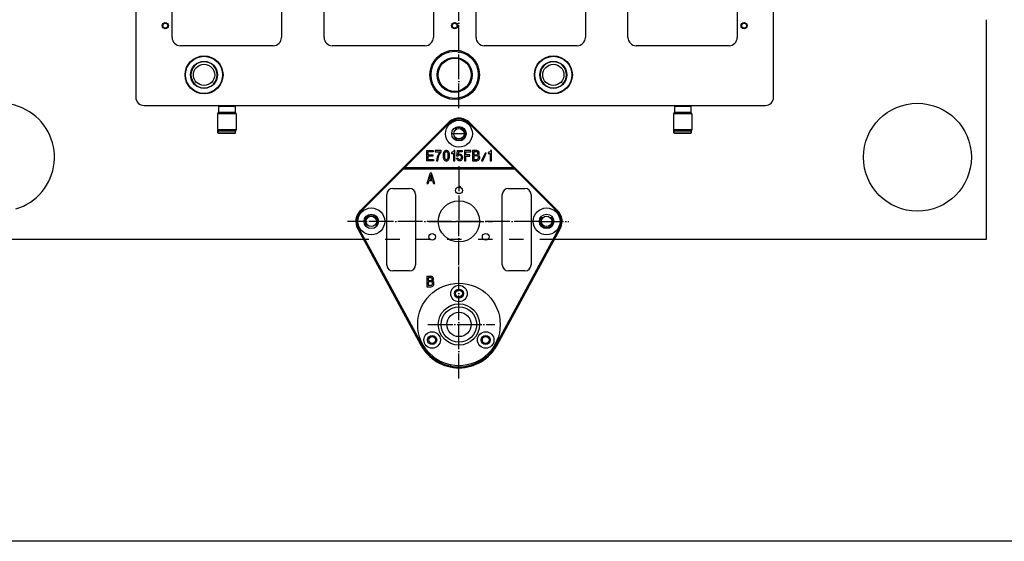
# Model space of a CAD drawing. Extents: x -1763 to 4575, y -3429 to 1051.
# Tile 159 of 193: x 3689 to 4166, y -2170 to -1917. Entities that reach past the tile are written whole.
import ezdxf

# ---------------------------------------------------------------- set-up
doc = ezdxf.new("R2010")
doc.units = 0
doc.linetypes.add('DASHED', pattern=[15, 7, -8])
doc.linetypes.add('DOT_CENTER', pattern=[14, 12, -1, 0, -1])
doc.layers.get('0').update_dxf_attribs({"linetype": 'CONTINUOUS'})
doc.layers.add('1', color=7, linetype='CONTINUOUS')

# ---------------------------------------------------------------- blocks, each defined once
blk = doc.blocks.new('DUT_BOARD__78', base_point=(4184.31, -1929.7))
at = {"color": 1, "linetype": 'CONTINUOUS'}
for p, q in [((3763.01, -1925.7), (3763.01, -1833.02)), ((3816.01, -1833.02), (3816.01, -1925.7)), ((3836.67, -1925.7), (3836.67, -1833.02)), ((3889.67, -1833.02), (3889.67, -1925.7)), ((3910.33, -1925.7), (3910.33, -1833.02)), ((3963.33, -1833.02), (3963.33, -1925.7)), ((3983.99, -1925.7), (3983.99, -1833.02)), ((4036.99, -1833.02), (4036.99, -1925.7)), ((3812.01, -1929.7), (3767.01, -1929.7)), ((3885.67, -1929.7), (3840.67, -1929.7)), ((3959.33, -1929.7), (3914.33, -1929.7)), ((4032.99, -1929.7), (3987.99, -1929.7))]:
    blk.add_line(p, q, dxfattribs=at)
for centre, start, end in [((3767.01, -1925.7), 180, -90), ((3812.01, -1925.7), -90, 0), ((3840.67, -1925.7), 180, -90), ((3885.67, -1925.7), -90, 0), ((3914.33, -1925.7), 180, -90), ((3959.33, -1925.7), -90, 0), ((3987.99, -1925.7), 180, -90), ((4032.99, -1925.7), -90, 0)]:
    blk.add_arc(centre, 4, start, end, dxfattribs=at)
blk = doc.blocks.new('24791-0S111__79', base_point=(3793.51, -1962.18))
at = {"color": 1, "linetype": 'CONTINUOUS'}
for p, q in [((3785.71, -1958.88), (3785.51, -1959.08)), ((3785.51, -1959.08), (3785.51, -1961.98)), ((3785.51, -1959.08), (3789.51, -1959.08)), ((3785.71, -1958.88), (3789.51, -1958.88)), ((3789.51, -1958.88), (3793.31, -1958.88)), ((3789.51, -1959.08), (3793.51, -1959.08)), ((3793.31, -1958.88), (3793.51, -1959.08)), ((3793.51, -1959.08), (3793.51, -1961.98)), ((3785.51, -1961.98), (3789.51, -1961.98)), ((3785.71, -1962.18), (3785.51, -1961.98)), ((3785.71, -1962.18), (3789.51, -1962.18)), ((3789.51, -1961.98), (3793.51, -1961.98)), ((3789.51, -1962.18), (3793.31, -1962.18)), ((3793.31, -1962.18), (3793.51, -1961.98))]:
    blk.add_line(p, q, dxfattribs=at)
blk = doc.blocks.new('BEARING_HK0509__80', base_point=(3794.01, -1971.18))
at = {"color": 1, "linetype": 'CONTINUOUS'}
for p, q in [((3785.01, -1962.78), (3785.01, -1970.58)), ((3794.01, -1962.78), (3785.01, -1962.78)), ((3785.71, -1962.18), (3785.61, -1962.18)), ((3785.71, -1962.18), (3789.51, -1962.18)), ((3789.51, -1962.18), (3793.31, -1962.18)), ((3793.41, -1962.18), (3793.31, -1962.18)), ((3794.01, -1962.78), (3794.01, -1970.58)), ((3794.01, -1970.58), (3785.01, -1970.58)), ((3787.01, -1971.18), (3785.61, -1971.18)), ((3792.01, -1971.18), (3787.01, -1971.18)), ((3793.41, -1971.18), (3792.01, -1971.18))]:
    blk.add_line(p, q, dxfattribs=at)
for centre, start, end in [((3785.61, -1962.78), 90, 180), ((3793.41, -1962.78), 0, 90), ((3785.61, -1970.58), 180, -90), ((3793.41, -1970.58), -90, 0)]:
    blk.add_arc(centre, 0.6, start, end, dxfattribs=at)
blk = doc.blocks.new('E2812-23753-0__81', base_point=(3793.81, -1972.18))
at = {"color": 1, "linetype": 'CONTINUOUS'}
for p, q in [((3787.01, -1958.68), (3787.01, -1958.88)), ((3792.01, -1958.68), (3792.01, -1958.88)), ((3785.21, -1971.18), (3785.61, -1971.18)), ((3785.21, -1971.88), (3785.21, -1971.18)), ((3787.01, -1971.18), (3785.61, -1971.18)), ((3792.01, -1971.18), (3787.01, -1971.18)), ((3793.41, -1971.18), (3792.01, -1971.18)), ((3793.41, -1971.18), (3793.81, -1971.18)), ((3793.81, -1971.88), (3793.81, -1971.18)), ((3785.21, -1971.88), (3793.81, -1971.88)), ((3785.51, -1972.18), (3785.21, -1971.88)), ((3785.51, -1972.18), (3793.51, -1972.18)), ((3793.51, -1972.18), (3793.81, -1971.88))]:
    blk.add_line(p, q, dxfattribs=at)
blk = doc.blocks.new('BEARING_ASSY1_5__82', base_point=(3794.01, -1972.18))
for name, p in [('E2812-23753-0__81', (3793.81, -1972.18)), ('24791-0S111__79', (3793.51, -1962.18)), ('BEARING_HK0509__80', (3794.01, -1971.18))]:
    blk.add_blockref(name, p)
blk = doc.blocks.new('24791-0S111__83', base_point=(4014.49, -1962.18))
at = {"color": 1, "linetype": 'CONTINUOUS'}
for p, q in [((4006.69, -1958.88), (4006.49, -1959.08)), ((4006.49, -1959.08), (4006.49, -1961.98)), ((4006.49, -1959.08), (4010.49, -1959.08)), ((4006.69, -1958.88), (4010.49, -1958.88)), ((4010.49, -1958.88), (4014.29, -1958.88)), ((4010.49, -1959.08), (4014.49, -1959.08)), ((4014.29, -1958.88), (4014.49, -1959.08)), ((4014.49, -1959.08), (4014.49, -1961.98)), ((4006.49, -1961.98), (4010.49, -1961.98)), ((4006.69, -1962.18), (4006.49, -1961.98)), ((4006.69, -1962.18), (4010.49, -1962.18)), ((4010.49, -1961.98), (4014.49, -1961.98)), ((4010.49, -1962.18), (4014.29, -1962.18)), ((4014.29, -1962.18), (4014.49, -1961.98))]:
    blk.add_line(p, q, dxfattribs=at)
blk = doc.blocks.new('BEARING_HK0509__84', base_point=(4014.99, -1971.18))
at = {"color": 1, "linetype": 'CONTINUOUS'}
for p, q in [((4005.99, -1962.78), (4005.99, -1970.58)), ((4014.99, -1962.78), (4005.99, -1962.78)), ((4006.69, -1962.18), (4006.59, -1962.18)), ((4006.69, -1962.18), (4010.49, -1962.18)), ((4010.49, -1962.18), (4014.29, -1962.18)), ((4014.39, -1962.18), (4014.29, -1962.18)), ((4014.99, -1962.78), (4014.99, -1970.58)), ((4014.99, -1970.58), (4005.99, -1970.58)), ((4007.99, -1971.18), (4006.59, -1971.18)), ((4012.99, -1971.18), (4007.99, -1971.18)), ((4014.39, -1971.18), (4012.99, -1971.18))]:
    blk.add_line(p, q, dxfattribs=at)
for centre, start, end in [((4006.59, -1962.78), 90, 180), ((4014.39, -1962.78), 0, 90), ((4006.59, -1970.58), 180, -90), ((4014.39, -1970.58), -90, 0)]:
    blk.add_arc(centre, 0.6, start, end, dxfattribs=at)
blk = doc.blocks.new('E2812-23753-0__85', base_point=(4014.79, -1972.18))
at = {"color": 1, "linetype": 'CONTINUOUS'}
for p, q in [((4007.99, -1958.68), (4007.99, -1958.88)), ((4012.99, -1958.68), (4012.99, -1958.88)), ((4006.19, -1971.18), (4006.59, -1971.18)), ((4006.19, -1971.88), (4006.19, -1971.18)), ((4007.99, -1971.18), (4006.59, -1971.18)), ((4012.99, -1971.18), (4007.99, -1971.18)), ((4014.39, -1971.18), (4012.99, -1971.18)), ((4014.39, -1971.18), (4014.79, -1971.18)), ((4014.79, -1971.88), (4014.79, -1971.18)), ((4006.49, -1972.18), (4006.19, -1971.88)), ((4006.19, -1971.88), (4014.79, -1971.88)), ((4006.49, -1972.18), (4014.49, -1972.18)), ((4014.49, -1972.18), (4014.79, -1971.88))]:
    blk.add_line(p, q, dxfattribs=at)
blk = doc.blocks.new('BEARING_ASSY1_7__86', base_point=(4014.99, -1972.18))
for name, p in [('E2812-23753-0__85', (4014.79, -1972.18)), ('24791-0S111__83', (4014.49, -1962.18)), ('BEARING_HK0509__84', (4014.99, -1971.18))]:
    blk.add_blockref(name, p)
blk = doc.blocks.new('BEARINGS__111', base_point=(4152.31, -1972.18))
for name, p in [('BEARING_ASSY1_5__82', (3794.01, -1972.18)), ('BEARING_ASSY1_7__86', (4014.99, -1972.18))]:
    blk.add_blockref(name, p)
blk = doc.blocks.new('6960-0041-0_5__117', base_point=(3954.18, -1950.2))
at = {"color": 1, "linetype": 'CONTINUOUS'}
blk.add_circle((3947.83, -1943.85), 5.15, dxfattribs=at)
for start, end in [(0, 180), (180, 0)]:
    blk.add_arc((3947.83, -1943.85), 6.35, start, end, dxfattribs=at)
blk = doc.blocks.new('6960-0041-0_6__118', base_point=(3784.86, -1950.2))
at = {"color": 1, "linetype": 'CONTINUOUS'}
blk.add_circle((3778.51, -1943.85), 5.15, dxfattribs=at)
for start, end in [(0, 180), (180, 0)]:
    blk.add_arc((3778.51, -1943.85), 6.35, start, end, dxfattribs=at)
blk = doc.blocks.new('HOLEPLUGS__119', base_point=(4175.16, -1950.2))
for name, p in [('6960-0041-0_6__118', (3784.86, -1950.2)), ('6960-0041-0_5__117', (3954.18, -1950.2))]:
    blk.add_blockref(name, p)
blk = doc.blocks.new('21791-0S112__122', base_point=(3912, -1955.85))
at = {"color": 1, "linetype": 'CONTINUOUS'}
for radius in [12, 11.45, 8.49, 8.03]:
    blk.add_circle((3900, -1943.85), radius, dxfattribs=at)
blk = doc.blocks.new('BUSHINGS_INTERFACE__123', base_point=(3985.66, -1955.85))
blk.add_blockref('21791-0S112__122', (3912, -1955.85))
blk = doc.blocks.new('SMALLPARTS__138', base_point=(4240, -1972.18))
for name, p in [('BEARINGS__111', (4152.31, -1972.18)), ('BUSHINGS_INTERFACE__123', (3985.66, -1955.85)), ('HOLEPLUGS__119', (4175.16, -1950.2))]:
    blk.add_blockref(name, p)
blk = doc.blocks.new('E7018-24101__139', base_point=(4200, -1958.68))
at = {"color": 1, "linetype": 'CONTINUOUS'}
for p, q in [((3745.4, -1791.38), (3745.4, -1954.68)), ((4054.6, -1954.68), (4054.6, -1791.38)), ((3763.01, -1925.7), (3763.01, -1833.02)), ((3816.01, -1833.02), (3816.01, -1925.7)), ((3836.67, -1925.7), (3836.67, -1833.02)), ((3889.67, -1833.02), (3889.67, -1925.7)), ((3910.33, -1925.7), (3910.33, -1833.02)), ((3963.33, -1833.02), (3963.33, -1925.7)), ((3983.99, -1925.7), (3983.99, -1833.02)), ((4036.99, -1833.02), (4036.99, -1925.7)), ((3812.01, -1929.7), (3767.01, -1929.7)), ((3885.67, -1929.7), (3840.67, -1929.7)), ((3959.33, -1929.7), (3914.33, -1929.7)), ((4032.99, -1929.7), (3987.99, -1929.7)), ((3749.4, -1958.68), (4050.6, -1958.68))]:
    blk.add_line(p, q, dxfattribs=at)
for centre, radius in [((3759.71, -1920), 1.5), ((3900, -1920), 1.5), ((4040.29, -1920), 1.5), ((3759.71, -1920), 1.2), ((3900, -1920), 1.2), ((4040.29, -1920), 1.2), ((3778.51, -1943.85), 9.2), ((3778.51, -1943.85), 9), ((3778.51, -1943.85), 6.55), ((3947.83, -1943.85), 9.2), ((3947.83, -1943.85), 9), ((3947.83, -1943.85), 6.55)]:
    blk.add_circle(centre, radius, dxfattribs=at)
for centre, radius, start, end in [((3767.01, -1925.7), 4, 180, -90), ((3812.01, -1925.7), 4, -90, 0), ((3840.67, -1925.7), 4, 180, -90), ((3885.67, -1925.7), 4, -90, 0), ((3914.33, -1925.7), 4, 180, -90), ((3959.33, -1925.7), 4, -90, 0), ((3987.99, -1925.7), 4, 180, -90), ((4032.99, -1925.7), 4, -90, 0), ((3778.51, -1943.85), 6.35, 0, 180), ((3947.83, -1943.85), 6.35, 0, 180), ((3778.51, -1943.85), 6.35, 180, 0), ((3947.83, -1943.85), 6.35, 180, 0), ((3749.4, -1954.68), 4, 180, -90), ((4050.6, -1954.68), 4, -90, 0)]:
    blk.add_arc(centre, radius, start, end, dxfattribs=at)
blk = doc.blocks.new('E7018-64101__140', base_point=(4240, -1972.18))
for name, p in [('SMALLPARTS__138', (4240, -1972.18)), ('E7018-24101__139', (4200, -1958.68))]:
    blk.add_blockref(name, p)
blk = doc.blocks.new('STIFF_ASSY_DUTBD__141', base_point=(4240, -1972.18))
for name, p in [('E7018-64101__140', (4240, -1972.18)), ('DUT_BOARD__78', (4184.31, -1929.7))]:
    blk.add_blockref(name, p)
blk = doc.blocks.new('A1__142', base_point=(4240, -1972.18))
blk.add_blockref('STIFF_ASSY_DUTBD__141', (4240, -1972.18))
blk = doc.blocks.new('FRONT1__143', base_point=(4240, -1974.24))
blk.add_blockref('A1__142', (4240, -1972.18))
blk = doc.blocks.new('L1__144', base_point=(4240, -1974.24))
blk.add_blockref('FRONT1__143', (4240, -1974.24))
blk = doc.blocks.new('TEXT__453', base_point=(-2000, -2800))
at = {"layer": '1', "color": 1, "linetype": 'CONTINUOUS'}
blk.add_line((4500, -2170), (-700, -2170), dxfattribs=at)
blk = doc.blocks.new('PIN__477', base_point=(3922.06, -2084.88))
at = {"layer": '1', "color": 4, "linetype": 'CONTINUOUS'}
for centre, radius in [((3902.06, -2064.88), 20), ((3902.06, -2049.88), 4), ((3902.06, -2049.88), 2.2), ((3902.06, -2064.88), 10), ((3902.06, -2064.88), 8.6), ((3902.06, -2064.88), 5.9), ((3889.07, -2072.38), 4), ((3889.07, -2072.38), 2.2), ((3915.05, -2072.38), 4), ((3915.05, -2072.38), 2.2)]:
    blk.add_circle(centre, radius, dxfattribs=at)
blk = doc.blocks.new('E7015-23250__478', base_point=(4887.94, -2091.02))
at = {"layer": '1', "color": 6, "linetype": 'CONTINUOUS'}
for p, q in [((3874.95, -1988.88), (3896.76, -1967.08)), ((3876.66, -1987.88), (3897.11, -1967.43)), ((3907.01, -1967.43), (3927.46, -1987.88)), ((3907.36, -1967.08), (3929.17, -1988.88)), ((3886.43, -1985.55), (3886.43, -1980.55)), ((3886.43, -1980.55), (3889.63, -1980.55)), ((3889.63, -1980.55), (3889.63, -1981.18)), ((3890.59, -1980.55), (3890.59, -1981.18)), ((3893.52, -1980.55), (3890.59, -1980.55)), ((3893.52, -1981.12), (3893.52, -1980.55)), ((3895.26, -1980.74), (3895.09, -1980.87)), ((3895.54, -1980.62), (3895.26, -1980.74)), ((3895.77, -1980.55), (3895.54, -1980.62)), ((3896.16, -1980.55), (3895.77, -1980.55)), ((3896.38, -1980.62), (3896.16, -1980.55)), ((3896.67, -1980.74), (3896.38, -1980.62)), ((3896.83, -1980.87), (3896.67, -1980.74)), ((3899.53, -1980.74), (3899.37, -1980.99)), ((3899.59, -1980.55), (3899.53, -1980.74)), ((3900.04, -1980.55), (3899.59, -1980.55)), ((3900.04, -1985.55), (3900.04, -1980.55)), ((3901, -1983.3), (3901.33, -1980.55)), ((3901.33, -1980.55), (3903.64, -1980.55)), ((3903.64, -1980.55), (3903.64, -1981.18)), ((3907.75, -1980.55), (3904.71, -1980.55)), ((3904.71, -1980.55), (3904.71, -1985.55)), ((3907.75, -1981.18), (3907.75, -1980.55)), ((3910.78, -1980.55), (3908.65, -1980.55)), ((3908.65, -1980.55), (3908.65, -1985.55)), ((3911.07, -1980.62), (3910.78, -1980.55)), ((3911.4, -1980.8), (3911.07, -1980.62)), ((3917.31, -1980.74), (3917.14, -1980.99)), ((3917.37, -1980.55), (3917.31, -1980.74)), ((3917.82, -1980.55), (3917.37, -1980.55)), ((3917.82, -1985.55), (3917.82, -1980.55)), ((3889.69, -1985.55), (3886.43, -1985.55)), ((3889.63, -1981.18), (3887.05, -1981.18)), ((3887.05, -1981.18), (3887.05, -1982.68)), ((3887.05, -1982.68), (3889.41, -1982.68)), ((3889.41, -1983.3), (3887.05, -1983.3)), ((3887.05, -1983.3), (3887.05, -1984.93)), ((3887.05, -1984.93), (3889.69, -1984.93)), ((3889.41, -1982.68), (3889.41, -1983.3)), ((3889.69, -1984.93), (3889.69, -1985.55)), ((3890.59, -1981.18), (3892.84, -1981.18)), ((3891.27, -1984.55), (3891.15, -1985.55)), ((3891.15, -1985.55), (3891.83, -1985.55)), ((3891.55, -1983.62), (3891.27, -1984.55)), ((3891.77, -1983.05), (3891.55, -1983.62)), ((3892.11, -1982.3), (3891.77, -1983.05)), ((3891.83, -1985.55), (3891.94, -1984.62)), ((3891.94, -1984.62), (3892.11, -1983.87)), ((3892.84, -1981.18), (3892.11, -1982.3)), ((3892.11, -1983.87), (3892.39, -1983.12)), ((3892.39, -1983.12), (3892.84, -1982.18)), ((3892.84, -1982.18), (3893.52, -1981.12)), ((3894.47, -1982.24), (3894.42, -1982.8)), ((3894.42, -1982.8), (3894.42, -1983.3)), ((3894.42, -1983.3), (3894.47, -1983.87)), ((3894.53, -1981.87), (3894.47, -1982.24)), ((3894.47, -1983.87), (3894.53, -1984.24)), ((3894.64, -1981.55), (3894.53, -1981.87)), ((3894.53, -1984.24), (3894.64, -1984.55)), ((3894.75, -1981.3), (3894.64, -1981.55)), ((3894.64, -1984.55), (3894.75, -1984.8)), ((3894.92, -1981.05), (3894.75, -1981.3)), ((3894.75, -1984.8), (3894.92, -1985.05)), ((3895.09, -1980.87), (3894.92, -1981.05)), ((3894.92, -1985.05), (3895.09, -1985.24)), ((3895.09, -1981.99), (3895.03, -1982.68)), ((3895.03, -1982.68), (3895.03, -1983.43)), ((3895.03, -1983.43), (3895.09, -1984.12)), ((3895.2, -1981.68), (3895.09, -1981.99)), ((3895.09, -1984.12), (3895.2, -1984.43)), ((3895.09, -1985.24), (3895.26, -1985.37)), ((3895.32, -1981.49), (3895.2, -1981.68)), ((3895.2, -1984.43), (3895.32, -1984.62)), ((3895.26, -1985.37), (3895.54, -1985.49)), ((3895.54, -1981.3), (3895.32, -1981.49)), ((3895.32, -1984.62), (3895.54, -1984.8)), ((3895.77, -1981.18), (3895.54, -1981.3)), ((3895.54, -1984.8), (3895.77, -1984.93)), ((3895.54, -1985.49), (3895.77, -1985.55)), ((3896.16, -1981.18), (3895.77, -1981.18)), ((3895.77, -1984.93), (3896.16, -1984.93)), ((3895.77, -1985.55), (3896.16, -1985.55)), ((3896.38, -1981.3), (3896.16, -1981.18)), ((3896.16, -1984.93), (3896.38, -1984.8)), ((3896.16, -1985.55), (3896.38, -1985.49)), ((3896.61, -1981.49), (3896.38, -1981.3)), ((3896.38, -1984.8), (3896.61, -1984.62)), ((3896.38, -1985.49), (3896.67, -1985.37)), ((3896.72, -1981.68), (3896.61, -1981.49)), ((3896.61, -1984.62), (3896.72, -1984.43)), ((3896.67, -1985.37), (3896.83, -1985.24)), ((3896.83, -1981.99), (3896.72, -1981.68)), ((3896.72, -1984.43), (3896.83, -1984.12)), ((3897, -1981.05), (3896.83, -1980.87)), ((3896.89, -1982.68), (3896.83, -1981.99)), ((3896.83, -1984.12), (3896.89, -1983.43)), ((3896.83, -1985.24), (3897, -1985.05)), ((3896.89, -1983.43), (3896.89, -1982.68)), ((3897.17, -1981.3), (3897, -1981.05)), ((3897, -1985.05), (3897.17, -1984.8)), ((3897.28, -1981.55), (3897.17, -1981.3)), ((3897.17, -1984.8), (3897.28, -1984.55)), ((3897.4, -1981.87), (3897.28, -1981.55)), ((3897.28, -1984.55), (3897.4, -1984.24)), ((3897.45, -1982.24), (3897.4, -1981.87)), ((3897.4, -1984.24), (3897.45, -1983.87)), ((3897.51, -1982.8), (3897.45, -1982.24)), ((3897.45, -1983.87), (3897.51, -1983.3)), ((3897.51, -1983.3), (3897.51, -1982.8)), ((3898.52, -1981.43), (3898.41, -1981.43)), ((3898.41, -1981.43), (3898.41, -1981.93)), ((3898.41, -1981.93), (3899.48, -1981.93)), ((3898.8, -1981.37), (3898.52, -1981.43)), ((3898.97, -1981.3), (3898.8, -1981.37)), ((3899.2, -1981.18), (3898.97, -1981.3)), ((3899.37, -1980.99), (3899.2, -1981.18)), ((3899.48, -1981.93), (3899.48, -1985.55)), ((3899.48, -1985.55), (3900.04, -1985.55)), ((3900.94, -1984.18), (3901.5, -1984.12)), ((3901.05, -1984.55), (3900.94, -1984.18)), ((3901.56, -1983.3), (3901, -1983.3)), ((3901.17, -1984.8), (3901.05, -1984.55)), ((3901.33, -1985.05), (3901.17, -1984.8)), ((3901.5, -1985.24), (3901.33, -1985.05)), ((3901.5, -1984.12), (3901.62, -1984.43)), ((3901.67, -1985.37), (3901.5, -1985.24)), ((3901.67, -1983.12), (3901.56, -1983.3)), ((3901.78, -1981.18), (3901.62, -1982.55)), ((3901.62, -1982.55), (3901.9, -1982.37)), ((3901.62, -1984.43), (3901.73, -1984.62)), ((3901.9, -1982.93), (3901.67, -1983.12)), ((3901.95, -1985.49), (3901.67, -1985.37)), ((3901.73, -1984.62), (3901.95, -1984.8)), ((3903.64, -1981.18), (3901.78, -1981.18)), ((3901.9, -1982.37), (3902.23, -1982.24)), ((3902.23, -1982.8), (3901.9, -1982.93)), ((3901.95, -1984.8), (3902.23, -1984.93)), ((3902.23, -1985.55), (3901.95, -1985.49)), ((3902.23, -1982.24), (3902.52, -1982.24)), ((3902.52, -1982.8), (3902.23, -1982.8)), ((3902.23, -1984.93), (3902.52, -1984.93)), ((3902.52, -1985.55), (3902.23, -1985.55)), ((3902.52, -1982.24), (3902.8, -1982.3)), ((3902.8, -1982.93), (3902.52, -1982.8)), ((3902.52, -1984.93), (3902.8, -1984.8)), ((3902.8, -1985.49), (3902.52, -1985.55)), ((3902.8, -1982.3), (3903.08, -1982.43)), ((3903.02, -1983.12), (3902.8, -1982.93)), ((3902.8, -1984.8), (3903.02, -1984.62)), ((3903.08, -1985.37), (3902.8, -1985.49)), ((3903.13, -1983.3), (3903.02, -1983.12)), ((3903.02, -1984.62), (3903.13, -1984.43)), ((3903.08, -1982.43), (3903.25, -1982.62)), ((3903.25, -1985.24), (3903.08, -1985.37)), ((3903.25, -1983.62), (3903.13, -1983.3)), ((3903.13, -1984.43), (3903.25, -1984.12)), ((3903.25, -1982.62), (3903.42, -1982.8)), ((3903.25, -1984.12), (3903.25, -1983.62)), ((3903.42, -1985.05), (3903.25, -1985.24)), ((3903.42, -1982.8), (3903.58, -1983.05)), ((3903.58, -1984.8), (3903.42, -1985.05)), ((3903.58, -1983.05), (3903.7, -1983.3)), ((3903.7, -1984.55), (3903.58, -1984.8)), ((3903.7, -1983.3), (3903.81, -1983.68)), ((3903.81, -1984.18), (3903.7, -1984.55)), ((3903.81, -1983.68), (3903.81, -1984.18)), ((3904.71, -1985.55), (3905.33, -1985.55)), ((3905.33, -1982.68), (3905.33, -1981.18)), ((3905.33, -1981.18), (3907.75, -1981.18)), ((3907.41, -1982.68), (3905.33, -1982.68)), ((3905.33, -1985.55), (3905.33, -1983.3)), ((3905.33, -1983.3), (3907.41, -1983.3)), ((3907.41, -1983.3), (3907.41, -1982.68)), ((3908.65, -1985.55), (3910.78, -1985.55)), ((3910.73, -1981.18), (3909.27, -1981.18)), ((3909.27, -1981.18), (3909.27, -1982.55)), ((3909.27, -1982.55), (3910.73, -1982.55)), ((3910.73, -1983.12), (3909.27, -1983.12)), ((3909.27, -1983.12), (3909.27, -1984.87)), ((3909.27, -1984.87), (3910.73, -1984.87)), ((3910.95, -1981.24), (3910.73, -1981.18)), ((3910.73, -1982.55), (3910.95, -1982.49)), ((3911.01, -1983.18), (3910.73, -1983.12)), ((3910.73, -1984.87), (3911.01, -1984.8)), ((3910.78, -1985.55), (3911.23, -1985.43)), ((3911.12, -1981.37), (3910.95, -1981.24)), ((3910.95, -1982.49), (3911.12, -1982.37)), ((3911.23, -1983.37), (3911.01, -1983.18)), ((3911.01, -1984.8), (3911.23, -1984.62)), ((3911.23, -1981.55), (3911.12, -1981.37)), ((3911.12, -1982.37), (3911.23, -1982.18)), ((3911.29, -1981.74), (3911.23, -1981.55)), ((3911.23, -1982.18), (3911.29, -1981.99)), ((3911.4, -1983.62), (3911.23, -1983.37)), ((3911.23, -1984.62), (3911.4, -1984.37)), ((3911.23, -1985.43), (3911.57, -1985.24)), ((3911.29, -1981.99), (3911.29, -1981.74)), ((3911.63, -1981.05), (3911.4, -1980.8)), ((3911.46, -1983.87), (3911.4, -1983.62)), ((3911.4, -1984.37), (3911.46, -1984.12)), ((3911.46, -1984.12), (3911.46, -1983.87)), ((3911.52, -1982.8), (3911.63, -1982.68)), ((3911.8, -1983.05), (3911.52, -1982.8)), ((3911.57, -1985.24), (3911.85, -1984.93)), ((3911.85, -1981.43), (3911.63, -1981.05)), ((3911.63, -1982.68), (3911.85, -1982.3)), ((3912.02, -1983.43), (3911.8, -1983.05)), ((3911.91, -1981.74), (3911.85, -1981.43)), ((3911.85, -1982.3), (3911.91, -1981.99)), ((3911.85, -1984.93), (3912.02, -1984.62)), ((3911.91, -1981.99), (3911.91, -1981.74)), ((3912.13, -1983.87), (3912.02, -1983.43)), ((3912.02, -1984.62), (3912.13, -1984.18)), ((3912.13, -1984.18), (3912.13, -1983.87)), ((3914.72, -1981.8), (3913.03, -1985.55)), ((3913.03, -1985.55), (3913.6, -1985.55)), ((3913.6, -1985.55), (3915.28, -1981.8)), ((3915.28, -1981.8), (3914.72, -1981.8)), ((3916.3, -1981.43), (3916.18, -1981.43)), ((3916.18, -1981.43), (3916.18, -1981.93)), ((3916.18, -1981.93), (3917.25, -1981.93)), ((3916.58, -1981.37), (3916.3, -1981.43)), ((3916.75, -1981.3), (3916.58, -1981.37)), ((3916.97, -1981.18), (3916.75, -1981.3)), ((3917.14, -1980.99), (3916.97, -1981.18)), ((3917.25, -1981.93), (3917.25, -1985.55)), ((3917.25, -1985.55), (3917.82, -1985.55)), ((3854.26, -2009.58), (3874.95, -1988.88)), ((3854.61, -2009.93), (3875.16, -1989.38)), ((3875.16, -1989.38), (3874.95, -1988.88)), ((3929.17, -1988.88), (3874.95, -1988.88)), ((3875.16, -1989.38), (3928.96, -1989.38)), ((3928.96, -1989.38), (3929.17, -1988.88)), ((3928.96, -1989.38), (3949.51, -2009.93)), ((3929.17, -1988.88), (3949.86, -2009.58)), ((3888.09, -1991.55), (3886.46, -1996.55)), ((3887.08, -1996.55), (3887.59, -1995.05)), ((3887.59, -1995.05), (3889.27, -1995.05)), ((3888.43, -1992.43), (3887.76, -1994.43)), ((3887.76, -1994.43), (3889.16, -1994.43)), ((3888.77, -1991.55), (3888.09, -1991.55)), ((3889.16, -1994.43), (3888.43, -1992.43)), ((3890.4, -1996.55), (3888.77, -1991.55)), ((3889.27, -1995.05), (3889.78, -1996.55)), ((3870.06, -1998.88), (3878.06, -1998.88)), ((3886.46, -1996.55), (3887.08, -1996.55)), ((3889.78, -1996.55), (3890.4, -1996.55)), ((3926.06, -1998.88), (3934.06, -1998.88)), ((3867.06, -2035.88), (3867.06, -2001.88)), ((3881.06, -2001.88), (3881.06, -2035.88)), ((3923.06, -2035.88), (3923.06, -2001.88)), ((3937.06, -2001.88), (3937.06, -2035.88)), ((3852.97, -2018.46), (3883.61, -2074.9)), ((3853.41, -2018.22), (3857.98, -2026.64)), ((3920.52, -2074.9), (3951.15, -2018.46)), ((3946.14, -2026.64), (3950.71, -2018.22)), ((3857.98, -2026.64), (3884.04, -2074.66)), ((3920.08, -2074.66), (3946.14, -2026.64)), ((3878.06, -2038.88), (3870.06, -2038.88)), ((3888.6, -2041.55), (3886.46, -2041.55)), ((3886.46, -2041.55), (3886.46, -2046.55)), ((3888.54, -2042.18), (3887.08, -2042.18)), ((3887.08, -2042.18), (3887.08, -2043.55)), ((3888.77, -2042.24), (3888.54, -2042.18)), ((3888.88, -2041.62), (3888.6, -2041.55)), ((3888.94, -2042.37), (3888.77, -2042.24)), ((3889.22, -2041.8), (3888.88, -2041.62)), ((3889.05, -2042.55), (3888.94, -2042.37)), ((3889.11, -2042.74), (3889.05, -2042.55)), ((3889.11, -2042.99), (3889.11, -2042.74)), ((3889.44, -2042.05), (3889.22, -2041.8)), ((3889.67, -2042.43), (3889.44, -2042.05)), ((3889.72, -2042.74), (3889.67, -2042.43)), ((3889.72, -2042.99), (3889.72, -2042.74)), ((3934.06, -2038.88), (3926.06, -2038.88)), ((3886.46, -2046.55), (3888.6, -2046.55)), ((3887.08, -2043.55), (3888.54, -2043.55)), ((3888.54, -2044.12), (3887.08, -2044.12)), ((3887.08, -2044.12), (3887.08, -2045.87)), ((3887.08, -2045.87), (3888.54, -2045.87)), ((3888.54, -2043.55), (3888.77, -2043.49)), ((3888.82, -2044.18), (3888.54, -2044.12)), ((3888.54, -2045.87), (3888.82, -2045.8)), ((3888.6, -2046.55), (3889.05, -2046.43)), ((3888.77, -2043.49), (3888.94, -2043.37)), ((3889.05, -2044.37), (3888.82, -2044.18)), ((3888.82, -2045.8), (3889.05, -2045.62)), ((3888.94, -2043.37), (3889.05, -2043.18)), ((3889.05, -2043.18), (3889.11, -2042.99)), ((3889.22, -2044.62), (3889.05, -2044.37)), ((3889.05, -2045.62), (3889.22, -2045.37)), ((3889.05, -2046.43), (3889.39, -2046.24)), ((3889.27, -2044.87), (3889.22, -2044.62)), ((3889.22, -2045.37), (3889.27, -2045.12)), ((3889.27, -2045.12), (3889.27, -2044.87)), ((3889.33, -2043.8), (3889.44, -2043.68)), ((3889.61, -2044.05), (3889.33, -2043.8)), ((3889.39, -2046.24), (3889.67, -2045.93)), ((3889.44, -2043.68), (3889.67, -2043.3)), ((3889.84, -2044.43), (3889.61, -2044.05)), ((3889.67, -2043.3), (3889.72, -2042.99)), ((3889.67, -2045.93), (3889.84, -2045.62)), ((3889.95, -2044.87), (3889.84, -2044.43)), ((3889.84, -2045.62), (3889.95, -2045.18)), ((3889.95, -2045.18), (3889.95, -2044.87))]:
    blk.add_line(p, q, dxfattribs=at)
at = {"layer": '1', "color": 6, "linetype": 'DOT_CENTER'}
for p, q in [((3902.06, -1988.19), (3902.06, -2014.88)), ((3887.37, -2014.88), (3902.06, -2014.88)), ((3902.06, -2014.88), (3918.35, -2014.88)), ((3902.06, -2036.18), (3902.06, -2014.88)), ((3902.06, -2091.02), (3902.06, -2036.18)), ((3887.06, -2064.88), (3919.43, -2064.88))]:
    blk.add_line(p, q, dxfattribs=at)
at = {"layer": '1', "color": 6, "linetype": 'CONTINUOUS'}
for centre, radius in [((3902.06, -1972.38), 6.5), ((3902.06, -1972.38), 3.5), ((3902.06, -1999.88), 1.65), ((3859.56, -2014.88), 6.5), ((3902.06, -2014.88), 10), ((3944.56, -2014.88), 6.5), ((3859.56, -2014.88), 3.5), ((3944.56, -2014.88), 3.5), ((3889.07, -2022.38), 1.65), ((3915.05, -2022.38), 1.65), ((3902.06, -2049.88), 1.65), ((3902.06, -2064.88), 10), ((3889.07, -2072.38), 1.65), ((3915.05, -2072.38), 1.65)]:
    blk.add_circle(centre, radius, dxfattribs=at)
for centre, radius, start, end in [((3902.06, -1972.38), 7.5, 90, 135), ((3902.06, -1972.38), 7, 90, 135), ((3902.06, -1972.38), 7.5, 45, 90), ((3902.06, -1972.38), 7, 45, 90), ((3874.38, -1985.94), 3, -78.8918, -40.3858), ((3929.75, -1985.94), 3, -139.6142, -101.1082), ((3870.06, -2001.88), 3, 90, 180), ((3878.06, -2001.88), 3, 0, 90), ((3902.06, -1999.88), 2, 61.2344, 90), ((3926.06, -2001.88), 3, 90, 180), ((3934.06, -2001.88), 3, 0, 90), ((3859.56, -2014.88), 7.5, 135, -151.5073), ((3859.56, -2014.88), 7, 135, 180), ((3944.56, -2014.88), 7, 0, 45), ((3944.56, -2014.88), 7.5, 0, 45), ((3859.56, -2014.88), 7, 180, -151.5073), ((3944.56, -2014.88), 7, -28.4927, 0), ((3944.56, -2014.88), 7.5, -28.4927, 0), ((3870.06, -2035.88), 3, 180, -90), ((3878.06, -2035.88), 3, -90, 0), ((3926.06, -2035.88), 3, 180, -90), ((3934.06, -2035.88), 3, -90, 0), ((3902.06, -2064.88), 21, -151.5073, -90), ((3902.06, -2064.88), 20.5, -151.5073, -90), ((3902.06, -2064.88), 20.5, -90, -28.4927), ((3902.06, -2064.88), 21, -90, -28.4927)]:
    blk.add_arc(centre, radius, start, end, dxfattribs=at)
at = {"layer": '1'}
blk.add_blockref('PIN__477', (3922.06, -2084.88), dxfattribs=at)
blk = doc.blocks.new('HEADPLATE_EG__479', base_point=(3354.3, -2091.02))
at = {"layer": '1', "color": 1, "linetype": 'DOT_CENTER'}
for p, q in [((3902.06, -1960), (3902.06, -1483.75)), ((3905.81, -1972.38), (3898.31, -1972.38)), ((3940.81, -2014.88), (3847.98, -2014.88)), ((3940.81, -2014.88), (3955.38, -2014.88))]:
    blk.add_line(p, q, dxfattribs=at)
at = {"layer": '1', "color": 7, "linetype": 'CONTINUOUS'}
for p, q in [((4157.59, -1917.1), (4157.59, -2023.63)), ((3834.62, -2023.63), (3577.57, -2023.63)), ((3855.78, -2023.63), (3834.62, -2023.63)), ((4157.59, -2023.63), (3948.34, -2023.63))]:
    blk.add_line(p, q, dxfattribs=at)
at = {"layer": '1', "color": 7, "linetype": 'DASHED'}
blk.add_line((3948.34, -2023.63), (3855.78, -2023.63), dxfattribs=at)
at = {"layer": '1', "color": 7, "linetype": 'CONTINUOUS'}
for centre, radius in [((4124.31, -1983.8), 26.16), ((3902.06, -1972.38), 2.5), ((3859.56, -2014.88), 2.5), ((3944.56, -2014.88), 2.5)]:
    blk.add_circle(centre, radius, dxfattribs=at)
blk.add_arc((3679.81, -1983.8), 26.16, -73.4273, 129.4163, dxfattribs=at)
at = {"layer": '1', "color": 1, "linetype": 'CONTINUOUS'}
for centre, start, end in [((3902.06, -1972.38), -131.7276, 130.8415), ((3859.56, -2014.88), -41.7276, -139.1585), ((3944.56, -2014.88), 138.2724, 40.8415)]:
    blk.add_arc(centre, 3, start, end, dxfattribs=at)
at = {"layer": '1'}
blk.add_blockref('E7015-23250__478', (4887.94, -2091.02), dxfattribs=at)

msp = doc.modelspace()

# ---------------------------------------------------------------- block references
msp.add_blockref('L1__144', (4240, -1974.24))
at = {"layer": '1'}
for name, p in [('TEXT__453', (-2000, -2800)), ('HEADPLATE_EG__479', (3354.3, -2091.02))]:
    msp.add_blockref(name, p, dxfattribs=at)

doc.saveas('drawing.dxf')
